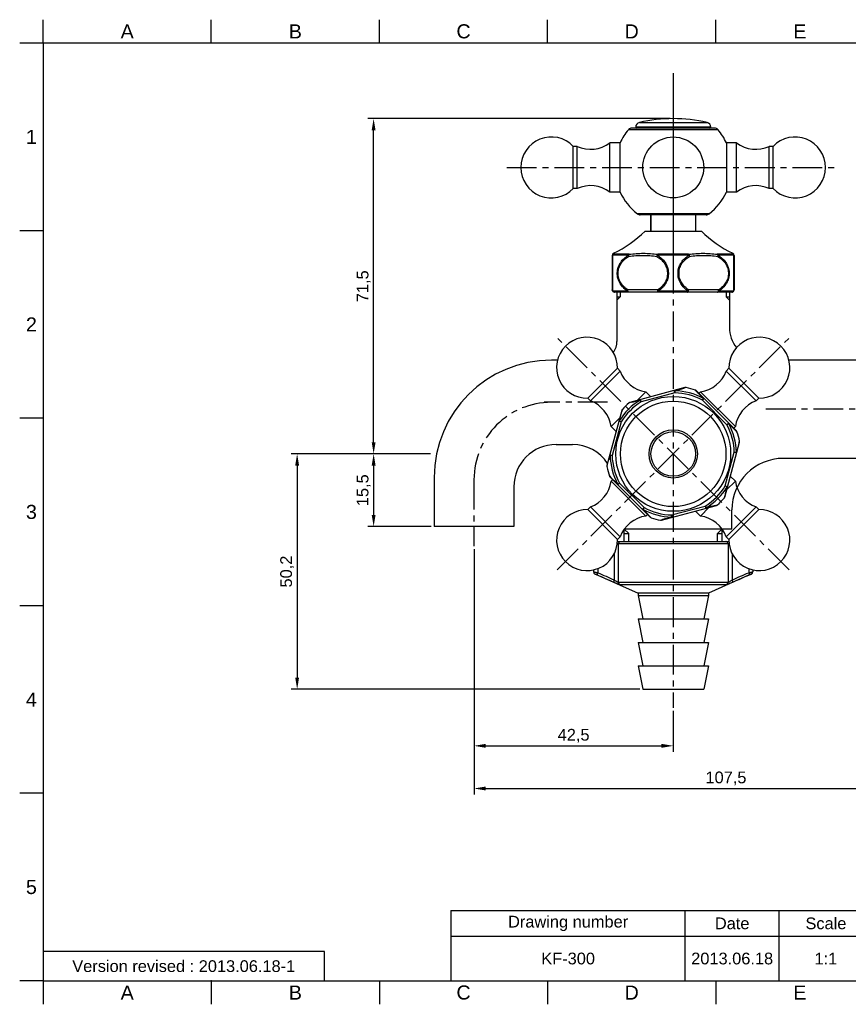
# Model space of a CAD drawing. Header units: millimetres. Extents: x 2448 to 4464, y 361 to 864.
# Tile 1 of 6: x 2448 to 2625, y 564 to 774. Entities that reach past the tile are written whole.
import ezdxf

# ---------------------------------------------------------------- set-up
doc = ezdxf.new("R2010")
doc.units = ezdxf.units.MM
doc.header["$LTSCALE"] = 0.1
doc.linetypes.add('CENTERX2', pattern=[101.6, 63.5, -12.7, 12.7, -12.7])
for name, color, linetype in [('02___PRT_ALL_AXES', 7, 'Continuous'), ('CENTER', 1, 'CENTERX2'), ('DIM', 3, 'Continuous'), ('FORM', 7, 'Continuous'), ('TEXT', 2, 'Continuous')]:
    doc.layers.add(name, color=color, linetype=linetype)
doc.styles.get("Standard").update_dxf_attribs({"font": 'arial_0.ttf'})
doc.dimstyles.new('ISO-25', dxfattribs={"dimtxt": 2.5, "dimasz": 2.5, "dimexe": 1.25, "dimexo": 0.625, "dimtad": 1, "dimtxsty": 'Standard', "dimcen": 2.5, "dimadec": 0, "dimazin": 0, "dimtfac": 1, "dimtmove": 0, "dimatfit": 3, "dimfxl": 1, "dimarcsym": 0})

# ---------------------------------------------------------------- blocks, each defined once
blk = doc.blocks.new('*D105')
at = {"layer": 'Defpoints', "color": 0, "transparency": 16777216}
for p in [(2544.76, 661.23), (2587.26, 626.72), (2587.26, 618.63)]:
    blk.add_point(p, dxfattribs=at)
at = {"layer": 'DIM', "color": 0, "lineweight": -2, "transparency": 16777216}
for p, q in [((2544.76, 660.6), (2544.76, 617.38)), ((2587.26, 626.09), (2587.26, 617.38)), ((2547.26, 618.63), (2584.76, 618.63))]:
    blk.add_line(p, q, dxfattribs=at)
at = {"layer": 'DIM', "color": 0, "transparency": 16777216}
for points in [[(2547.26, 619.05), (2547.26, 618.21), (2544.76, 618.63)], [(2584.76, 619.05), (2584.76, 618.21), (2587.26, 618.63)]]:
    blk.add_solid(points, dxfattribs=at)
at = {"layer": 'DIM', "color": 0, "transparency": 16777216, "insert": (2566.01, 620.76), "char_height": 2.5, "attachment_point": 5}
blk.add_mtext('42,5', dxfattribs=at)
blk = doc.blocks.new('*D106')
at = {"layer": 'Defpoints', "color": 0, "transparency": 16777216}
for p in [(2652.26, 680.94), (2544.76, 660.6), (2652.26, 609.53)]:
    blk.add_point(p, dxfattribs=at)
at = {"layer": 'DIM', "color": 0, "lineweight": -2, "transparency": 16777216}
for p, q in [((2652.26, 680.31), (2652.26, 608.28)), ((2544.76, 659.98), (2544.76, 608.28)), ((2547.26, 609.53), (2649.76, 609.53))]:
    blk.add_line(p, q, dxfattribs=at)
at = {"layer": 'DIM', "color": 0, "transparency": 16777216}
for points in [[(2547.26, 609.95), (2547.26, 609.11), (2544.76, 609.53)], [(2649.76, 609.95), (2649.76, 609.11), (2652.26, 609.53)]]:
    blk.add_solid(points, dxfattribs=at)
at = {"layer": 'DIM', "color": 0, "transparency": 16777216, "insert": (2598.51, 611.66), "char_height": 2.5, "attachment_point": 5}
blk.add_mtext('107,5', dxfattribs=at)

msp = doc.modelspace()

# ---------------------------------------------------------------- linework, layer by layer
at = {"color": 7, "linetype": 'Continuous'}
for p, q in [((2596.82, 750.037), (2577.698, 750.037)), ((2596.056, 750.393), (2578.463, 750.393)), ((2579.259, 750.593), (2579.259, 750.606)), ((2579.259, 750.606), (2595.259, 750.606)), ((2580.037, 751.581), (2594.481, 751.581)), ((2595.259, 750.593), (2595.259, 750.606)), ((2594.913, 732.103), (2579.606, 732.103)), ((2594.3, 731.893), (2580.218, 731.893)), ((2582.509, 728.393), (2582.509, 731.893)), ((2592.009, 731.893), (2592.009, 728.393)), ((2574.259, 723.231), (2574.259, 715.893)), ((2574.337, 723.233), (2574.333, 723.024)), ((2577.687, 723.247), (2574.337, 723.247)), ((2574.337, 723.247), (2574.337, 723.233)), ((2574.54, 723.681), (2574.557, 723.46)), ((2577.85, 723.46), (2574.557, 723.46)), ((2590.61, 723.247), (2583.908, 723.247)), ((2590.553, 723.46), (2583.966, 723.46)), ((2599.961, 723.46), (2596.668, 723.46)), ((2600.181, 723.247), (2596.831, 723.247)), ((2599.961, 723.46), (2599.978, 723.681)), ((2600.182, 723.233), (2600.181, 723.247)), ((2600.185, 723.025), (2600.182, 723.233)), ((2600.259, 723.231), (2600.259, 715.893)), ((2574.332, 715.875), (2574.335, 715.66)), ((2574.335, 715.66), (2577.488, 715.66)), ((2599.759, 715.393), (2574.759, 715.393)), ((2583.959, 715.893), (2577.559, 715.893)), ((2584.106, 715.66), (2590.412, 715.66)), ((2596.959, 715.893), (2590.559, 715.893)), ((2597.03, 715.66), (2600.183, 715.66)), ((2600.183, 715.66), (2600.187, 715.876)), ((2589.767, 695.024), (2578.022, 691.877)), ((2587.593, 693.924), (2580.455, 692.011)), ((2587.593, 693.924), (2587.464, 694.407)), ((2587.605, 694.366), (2587.593, 693.924)), ((2589.984, 695.03), (2589.569, 694.914)), ((2589.991, 695.032), (2589.984, 695.03)), ((2592.109, 694.353), (2591.962, 694.503)), ((2600.751, 685.787), (2592.153, 694.385)), ((2577.844, 691.777), (2577.824, 691.772)), ((2578.308, 691.895), (2577.844, 691.777)), ((2580.455, 692.011), (2580.224, 692.388)), ((2580.455, 692.011), (2580.325, 692.494)), ((2593.485, 692.345), (2593.696, 692.734)), ((2593.485, 692.345), (2593.839, 692.699)), ((2598.711, 687.119), (2593.485, 692.345)), ((2576.276, 690.13), (2573.129, 678.385)), ((2576.349, 690.202), (2576.272, 689.904)), ((2576.381, 690.328), (2576.349, 690.202)), ((2576.141, 687.698), (2574.229, 680.559)), ((2576.141, 687.698), (2575.658, 687.827)), ((2575.764, 687.929), (2576.141, 687.698)), ((2598.711, 687.119), (2599.064, 687.473)), ((2599.1, 687.33), (2598.711, 687.119)), ((2600.864, 685.602), (2600.556, 685.903)), ((2600.869, 685.597), (2600.864, 685.602)), ((2598.243, 671.656), (2601.39, 683.401)), ((2601.341, 683.423), (2601.398, 683.625)), ((2574.229, 680.559), (2573.746, 680.688)), ((2574.229, 680.559), (2573.786, 680.548)), ((2598.377, 674.089), (2600.29, 681.227)), ((2600.29, 681.227), (2600.732, 681.239)), ((2600.29, 681.227), (2600.773, 681.098)), ((2573.177, 678.364), (2573.121, 678.161)), ((2573.649, 676.189), (2573.654, 676.185)), ((2573.654, 676.185), (2573.962, 675.884)), ((2573.768, 676), (2582.366, 667.402)), ((2575.419, 674.456), (2575.807, 674.667)), ((2575.807, 674.667), (2575.454, 674.314)), ((2575.807, 674.667), (2581.033, 669.441)), ((2598.377, 674.089), (2598.86, 673.959)), ((2598.754, 673.858), (2598.377, 674.089)), ((2584.751, 666.763), (2596.496, 669.91)), ((2596.21, 669.891), (2596.675, 670.01)), ((2596.675, 670.01), (2596.694, 670.015)), ((2598.137, 671.458), (2598.17, 671.584)), ((2598.17, 671.584), (2598.246, 671.882)), ((2581.033, 669.441), (2580.68, 669.088)), ((2581.033, 669.441), (2580.822, 669.053)), ((2586.914, 667.42), (2586.925, 667.863)), ((2586.925, 667.863), (2594.064, 669.776)), ((2586.925, 667.863), (2587.054, 667.38)), ((2594.064, 669.776), (2594.295, 669.398)), ((2594.064, 669.776), (2594.193, 669.293)), ((2582.409, 667.433), (2582.556, 667.283)), ((2584.528, 666.755), (2584.534, 666.757)), ((2584.534, 666.757), (2584.949, 666.873)), ((2599.195, 661.693), (2575.323, 661.693)), ((2575.367, 662.193), (2599.152, 662.193)), ((2575.569, 653.518), (2575.569, 661.693)), ((2598.949, 661.693), (2598.949, 653.518)), ((2574.693, 659.612), (2574.693, 654.007)), ((2599.825, 659.612), (2599.825, 654.007)), ((2570.259, 656.158), (2570.259, 655.745)), ((2570.556, 655.283), (2570.556, 655.288)), ((2570.556, 655.283), (2579.759, 651.193)), ((2571.16, 656.424), (2571.16, 655.557)), ((2603.962, 655.283), (2594.759, 651.193)), ((2603.358, 656.424), (2603.358, 655.557)), ((2603.962, 655.288), (2603.962, 655.283)), ((2604.259, 656.158), (2604.259, 655.745)), ((2575.569, 653.518), (2598.949, 653.518)), ((2575.858, 653.061), (2598.66, 653.061)), ((2579.759, 651.193), (2579.759, 650.693)), ((2594.759, 651.193), (2579.759, 651.193)), ((2594.759, 651.193), (2594.759, 650.693))]:
    msp.add_line(p, q, dxfattribs=at)
for p, q in [((2575.259, 715.393), (2575.259, 704.893)), ((2575.259, 714.393), (2575.947, 714.393)), ((2575.947, 714.393), (2575.259, 713.706)), ((2575.947, 715.393), (2575.947, 714.393)), ((2598.572, 715.393), (2598.572, 714.393)), ((2598.572, 714.393), (2599.259, 714.393)), ((2598.572, 714.393), (2599.259, 713.706)), ((2599.259, 715.393), (2599.259, 707.893)), ((2562.578, 700.893), (2561.259, 700.893)), ((2633.002, 700.893), (2611.94, 700.893)), ((2562.259, 682.893), (2565.759, 682.893)), ((2633.002, 679.938), (2610.759, 679.938)), ((2536.259, 675.893), (2536.259, 665.393)), ((2553.259, 673.893), (2553.259, 665.393)), ((2599.759, 664.893), (2599.759, 668.938)), ((2553.259, 665.393), (2536.259, 665.393)), ((2576.782, 662.193), (2576.782, 664.795)), ((2576.782, 663.893), (2577.782, 663.893)), ((2577.782, 663.893), (2576.823, 664.852)), ((2576.853, 664.893), (2597.737, 664.893)), ((2577.782, 662.193), (2577.782, 663.893)), ((2596.737, 663.893), (2597.737, 664.893)), ((2596.737, 663.893), (2597.737, 663.893)), ((2596.737, 662.193), (2596.737, 663.893)), ((2597.737, 664.893), (2599.759, 664.893)), ((2597.737, 662.193), (2597.737, 664.893)), ((2576.782, 662.193), (2597.737, 662.193)), ((2539.843, 583.501), (2539.843, 568.501))]:
    msp.add_line(p, q)
for radius in [12.25, 11.25, 5.15, 4.75]:
    msp.add_circle((2587.259, 680.893), radius, dxfattribs=at)
for centre, radius, start, end in [((2587.259, 719.893), 32.5, 77.16041, 102.83959), ((2587.259, 741.986), 12.5, 139.89893, 155.16541), ((2578.463, 749.393), 1, 90, 139.89893), ((2580.259, 750.606), 1, 102.83959, 180), ((2594.259, 750.606), 1, 0, 77.16041), ((2596.056, 749.393), 1, 40.10107, 90), ((2587.259, 741.986), 12.5, 24.83459, 40.10107), ((2587.259, 741.986), 12.5, 204.83459, 232.2458), ((2587.259, 741.986), 12.5, 307.7542, 335.16541), ((2580.218, 732.893), 1, 232.2458, 270), ((2594.3, 732.893), 1, 270, 307.7542), ((2563.158, 747.057), 26, 295.96296, 314.12364), ((2611.361, 747.057), 26, 225.87636, 244.03704), ((2574.759, 723.231), 0.5, 115.96296, 180), ((2574.666, 723.006), 0.407, 168.04377, 179.96803), ((2599.759, 723.231), 0.5, 0, 64.03704), ((2599.852, 723.006), 0.407, 0.03195, 11.95392), ((2574.759, 715.893), 0.5, 180, 270), ((2599.759, 715.893), 0.5, 270, 0), ((2587.259, 680.893), 13.035, 61.46889, 88.53111), ((2366.454, 1491.672), 827.408, 285.502528, 285.643759), ((2587.259, 680.893), 13.477, 61.46889, 88.53111), ((2589.896, 694.541), 0.5, 79.06467, 105), ((2591.799, 694.031), 0.5, 45, 70.93439), ((3143.688, 1233.279), 771.155, 224.33523, 224.503704), ((2587.259, 680.893), 13.477, 121.46889, 148.53111), ((2587.259, 680.893), 13.035, 121.46889, 148.53111), ((2578.152, 691.394), 0.5, 105, 130.93439), ((2394.592, 1409.896), 741.132, 284.352471, 284.505372), ((1774.702, 895.06), 827.408, 345.502528, 345.643759), ((2576.759, 690.001), 0.5, 139.06467, 165), ((2587.259, 680.893), 13.035, 1.46889, 28.53111), ((2587.259, 680.893), 13.477, 1.46889, 28.53111), ((3179.012, 1277.505), 827.408, 225.502528, 225.643759), ((2600.397, 685.433), 0.5, 19.06467, 45), ((3343.853, 475.205), 771.155, 164.33523, 164.503704), ((2600.907, 683.53), 0.5, 345, 10.93439), ((1830.665, 886.582), 771.155, 344.33523, 344.503704), ((2587.259, 680.893), 13.477, 181.46889, 208.53111), ((2587.259, 680.893), 13.035, 181.46889, 208.53111), ((2573.612, 678.256), 0.5, 165, 190.93439), ((2574.121, 676.353), 0.5, 199.06467, 225), ((1995.506, 84.281), 827.408, 45.502528, 45.643759), ((2587.259, 680.893), 13.035, 301.46889, 328.53111), ((2587.259, 680.893), 13.477, 301.46889, 328.53111), ((3399.817, 466.726), 827.408, 165.502528, 165.643759), ((2596.367, 670.393), 0.5, 285, 310.93439), ((2597.76, 671.786), 0.5, 319.06467, 345), ((2030.83, 128.508), 771.155, 44.33523, 44.503704), ((2587.259, 680.893), 13.477, 241.46889, 268.53111), ((2587.259, 680.893), 13.035, 241.46889, 268.53111), ((2779.927, -48.11), 741.132, 104.352471, 104.505372), ((2582.719, 667.756), 0.5, 225, 250.93439), ((2584.622, 667.246), 0.5, 259.06467, 285), ((2808.064, -129.886), 827.408, 105.502528, 105.643759), ((2570.759, 655.745), 0.5, 179.99281, 246.0679), ((2570.759, 655.74), 0.5, 180, 246.03751), ((3040.7, 1721.069), 1164.381, 246.218363, 246.408205), ((2133.822, 1721.061), 1164.372, 293.591794, 293.781638), ((2603.759, 655.745), 0.5, 293.9321, 0.00719), ((2603.759, 655.74), 0.5, 293.96249, 0), ((3027.999, 1692.263), 1133.379, 246.220916, 246.415991), ((2146.522, 1692.259), 1133.375, 293.584009, 293.779085)]:
    msp.add_arc(centre, radius, start, end, dxfattribs=at)
for centre, radius, start, end in [((2606.259, 707.893), 7, 180, 218.19598), ((2571.259, 704.893), 4, 324.00226, 0), ((2561.259, 675.893), 25, 90, 180), ((2562.259, 673.893), 9, 90, 180), ((2565.759, 673.893), 9, 33.56719, 90), ((2610.759, 668.938), 11, 90, 180)]:
    msp.add_arc(centre, radius, start, end)
for points, knots in [([(2574.557, 723.46), (2574.47, 723.422), (2574.316, 723.294), (2574.259, 723.101), (2574.259, 723.007)], [0, 0, 0, 0, 0.5009639, 1, 1, 1, 1]), ([(2574.337, 723.247), (2574.328, 723.235), (2574.298, 723.187), (2574.277, 723.132), (2574.268, 723.091)], [0, 0, 0, 0, 0.2534723, 1, 1, 1, 1]), ([(2574.333, 723.024), (2574.316, 721.85), (2574.304, 719.467), (2574.315, 717.084), (2574.332, 715.875)], [0, 0, 0, 0, 0.4928884, 1, 1, 1, 1]), ([(2574.557, 723.46), (2574.51, 723.438), (2574.424, 723.378), (2574.361, 723.293), (2574.337, 723.247)], [0, 0, 0, 0, 0.497096, 1, 1, 1, 1]), ([(2577.488, 715.66), (2577.178, 715.858), (2576.587, 716.326), (2575.876, 717.231), (2575.412, 718.323), (2575.273, 719.523), (2575.486, 720.71), (2576.011, 721.767), (2576.763, 722.627), (2577.371, 723.064), (2577.687, 723.247)], [0, 0, 0, 0, 0.1197546, 0.2433443, 0.3710122, 0.5013487, 0.6313458, 0.7582256, 0.8809522, 1, 1, 1, 1]), ([(2577.559, 715.893), (2577.265, 716.076), (2576.703, 716.51), (2576.022, 717.355), (2575.573, 718.382), (2575.439, 719.518), (2575.646, 720.64), (2576.153, 721.632), (2576.873, 722.433), (2577.45, 722.838), (2577.75, 723.007)], [0, 0, 0, 0, 0.1195207, 0.2429593, 0.3707351, 0.5014324, 0.6317478, 0.7586596, 0.8811891, 1, 1, 1, 1]), ([(2577.687, 723.247), (2577.696, 723.27), (2577.734, 723.351), (2577.795, 723.424), (2577.85, 723.46)], [0, 0, 0, 0, 0.2705795, 1, 1, 1, 1]), ([(2577.687, 723.247), (2577.689, 723.228), (2577.699, 723.146), (2577.725, 723.066), (2577.75, 723.007)], [0, 0, 0, 0, 0.2256013, 1, 1, 1, 1]), ([(2577.85, 723.46), (2577.828, 723.439), (2577.79, 723.38), (2577.743, 723.227), (2577.741, 723.096), (2577.75, 723.007)], [0, 0, 0, 0, 0.1939827, 0.4312255, 1, 1, 1, 1]), ([(2577.75, 723.007), (2578.249, 723.078), (2579.25, 723.191), (2580.759, 723.251), (2582.269, 723.191), (2583.27, 723.078), (2583.768, 723.007)], [0, 0, 0, 0, 0.2501756, 0.5000056, 0.7498316, 1, 1, 1, 1]), ([(2577.85, 723.46), (2578.355, 723.531), (2579.37, 723.642), (2580.901, 723.701), (2582.437, 723.642), (2583.457, 723.53), (2583.966, 723.46)], [0, 0, 0, 0, 0.2491668, 0.4986576, 0.7488509, 1, 1, 1, 1]), ([(2583.966, 723.46), (2583.939, 723.439), (2583.889, 723.381), (2583.81, 723.232), (2583.778, 723.099), (2583.768, 723.007)], [0, 0, 0, 0, 0.2033776, 0.4458484, 1, 1, 1, 1]), ([(2583.908, 723.247), (2583.894, 723.229), (2583.84, 723.153), (2583.795, 723.071), (2583.768, 723.007)], [0, 0, 0, 0, 0.2467683, 1, 1, 1, 1]), ([(2583.768, 723.007), (2584.068, 722.838), (2584.645, 722.433), (2585.365, 721.632), (2585.872, 720.64), (2586.08, 719.519), (2585.945, 718.383), (2585.497, 717.355), (2584.816, 716.51), (2584.253, 716.076), (2583.959, 715.893)], [0, 0, 0, 0, 0.1188055, 0.2413152, 0.3681903, 0.4984894, 0.6291958, 0.757005, 0.8804675, 1, 1, 1, 1]), ([(2583.966, 723.46), (2583.951, 723.433), (2583.927, 723.362), (2583.914, 723.289), (2583.908, 723.247)], [0, 0, 0, 0, 0.4254024, 1, 1, 1, 1]), ([(2583.908, 723.247), (2584.222, 723.064), (2584.824, 722.626), (2585.567, 721.766), (2586.085, 720.709), (2586.295, 719.524), (2586.158, 718.324), (2585.701, 717.232), (2584.998, 716.327), (2584.413, 715.858), (2584.106, 715.66)], [0, 0, 0, 0, 0.118642, 0.2411438, 0.3681068, 0.4984793, 0.6292475, 0.7571363, 0.880608, 1, 1, 1, 1]), ([(2590.412, 715.66), (2590.105, 715.858), (2589.52, 716.327), (2588.818, 717.232), (2588.36, 718.324), (2588.223, 719.523), (2588.433, 720.709), (2588.951, 721.766), (2589.694, 722.626), (2590.296, 723.064), (2590.61, 723.247)], [0, 0, 0, 0, 0.11938, 0.242828, 0.3706847, 0.5014439, 0.6318323, 0.7588308, 0.8813524, 1, 1, 1, 1]), ([(2590.559, 715.893), (2590.265, 716.076), (2589.703, 716.51), (2589.022, 717.355), (2588.573, 718.382), (2588.439, 719.518), (2588.646, 720.64), (2589.153, 721.632), (2589.873, 722.433), (2590.45, 722.838), (2590.75, 723.007)], [0, 0, 0, 0, 0.1195207, 0.2429593, 0.3707351, 0.5014324, 0.6317478, 0.7586596, 0.8811891, 1, 1, 1, 1]), ([(2590.553, 723.46), (2591.062, 723.53), (2592.081, 723.642), (2593.617, 723.701), (2595.149, 723.642), (2596.163, 723.531), (2596.668, 723.46)], [0, 0, 0, 0, 0.2511555, 0.5013556, 0.7508442, 1, 1, 1, 1]), ([(2590.61, 723.247), (2590.604, 723.289), (2590.591, 723.362), (2590.568, 723.433), (2590.553, 723.46)], [0, 0, 0, 0, 0.5745976, 1, 1, 1, 1]), ([(2590.553, 723.46), (2590.579, 723.439), (2590.629, 723.381), (2590.708, 723.232), (2590.74, 723.099), (2590.75, 723.007)], [0, 0, 0, 0, 0.2033786, 0.445849, 1, 1, 1, 1]), ([(2590.61, 723.247), (2590.624, 723.229), (2590.678, 723.153), (2590.723, 723.071), (2590.75, 723.007)], [0, 0, 0, 0, 0.2467684, 1, 1, 1, 1]), ([(2590.75, 723.007), (2591.249, 723.078), (2592.25, 723.191), (2593.759, 723.251), (2595.269, 723.191), (2596.27, 723.078), (2596.768, 723.007)], [0, 0, 0, 0, 0.2501752, 0.5000084, 0.7498361, 1, 1, 1, 1]), ([(2596.668, 723.46), (2596.685, 723.449), (2596.756, 723.392), (2596.806, 723.312), (2596.831, 723.247)], [0, 0, 0, 0, 0.2319796, 1, 1, 1, 1]), ([(2596.668, 723.46), (2596.69, 723.439), (2596.728, 723.38), (2596.775, 723.227), (2596.778, 723.096), (2596.768, 723.007)], [0, 0, 0, 0, 0.1939826, 0.4312255, 1, 1, 1, 1]), ([(2596.831, 723.247), (2596.829, 723.228), (2596.819, 723.146), (2596.793, 723.066), (2596.768, 723.007)], [0, 0, 0, 0, 0.2256011, 1, 1, 1, 1]), ([(2596.768, 723.007), (2597.068, 722.838), (2597.645, 722.433), (2598.365, 721.632), (2598.872, 720.64), (2599.08, 719.519), (2598.945, 718.383), (2598.497, 717.355), (2597.816, 716.51), (2597.253, 716.076), (2596.959, 715.893)], [0, 0, 0, 0, 0.1188055, 0.2413152, 0.3681903, 0.4984894, 0.6291958, 0.757005, 0.8804675, 1, 1, 1, 1]), ([(2596.831, 723.247), (2597.147, 723.064), (2597.755, 722.627), (2598.507, 721.767), (2599.032, 720.71), (2599.245, 719.524), (2599.107, 718.323), (2598.642, 717.231), (2597.931, 716.326), (2597.34, 715.858), (2597.03, 715.66)], [0, 0, 0, 0, 0.1190422, 0.241749, 0.3685935, 0.4985748, 0.6289201, 0.7566201, 0.8802333, 1, 1, 1, 1]), ([(2600.181, 723.247), (2600.157, 723.293), (2600.094, 723.378), (2600.008, 723.438), (2599.961, 723.46)], [0, 0, 0, 0, 0.502904, 1, 1, 1, 1]), ([(2599.961, 723.46), (2600.048, 723.422), (2600.202, 723.294), (2600.259, 723.101), (2600.259, 723.007)], [0, 0, 0, 0, 0.5009638, 1, 1, 1, 1]), ([(2600.181, 723.247), (2600.19, 723.235), (2600.22, 723.187), (2600.241, 723.132), (2600.25, 723.091)], [0, 0, 0, 0, 0.2534728, 1, 1, 1, 1]), ([(2600.187, 715.876), (2600.204, 717.085), (2600.215, 719.467), (2600.202, 721.85), (2600.185, 723.025)], [0, 0, 0, 0, 0.5071123, 1, 1, 1, 1]), ([(2574.335, 715.66), (2574.311, 715.694), (2574.272, 715.769), (2574.259, 715.852), (2574.259, 715.893)], [0, 0, 0, 0, 0.5052451, 1, 1, 1, 1]), ([(2574.335, 715.66), (2574.374, 715.582), (2574.496, 715.444), (2574.673, 715.393), (2574.759, 715.393)], [0, 0, 0, 0, 0.5048679, 1, 1, 1, 1]), ([(2577.488, 715.66), (2577.49, 715.678), (2577.504, 715.759), (2577.532, 715.836), (2577.559, 715.893)], [0, 0, 0, 0, 0.2249367, 1, 1, 1, 1]), ([(2577.809, 715.393), (2577.776, 715.393), (2577.707, 715.407), (2577.615, 715.463), (2577.539, 715.55), (2577.503, 715.622), (2577.488, 715.66)], [0, 0, 0, 0, 0.2236963, 0.4609625, 0.7196077, 1, 1, 1, 1]), ([(2577.809, 715.393), (2577.792, 715.393), (2577.757, 715.401), (2577.709, 715.431), (2577.666, 715.479), (2577.614, 715.567), (2577.57, 715.708), (2577.559, 715.829), (2577.559, 715.893)], [0, 0, 0, 0, 0.0822479, 0.1731506, 0.2779063, 0.3984905, 0.6816386, 1, 1, 1, 1]), ([(2584.209, 715.393), (2584.193, 715.393), (2584.158, 715.401), (2584.11, 715.431), (2584.067, 715.479), (2584.014, 715.567), (2583.971, 715.708), (2583.959, 715.829), (2583.959, 715.893)], [0, 0, 0, 0, 0.0822469, 0.1731468, 0.2778989, 0.3984771, 0.681617, 1, 1, 1, 1]), ([(2584.106, 715.66), (2584.091, 715.678), (2584.036, 715.751), (2583.989, 715.831), (2583.959, 715.893)], [0, 0, 0, 0, 0.2477837, 1, 1, 1, 1]), ([(2584.106, 715.66), (2584.11, 715.623), (2584.121, 715.557), (2584.141, 715.482), (2584.161, 715.436), (2584.178, 715.409), (2584.197, 715.393), (2584.209, 715.393)], [0, 0, 0, 0, 0.3748576, 0.6724551, 0.7869563, 0.8779455, 1, 1, 1, 1]), ([(2590.309, 715.393), (2590.325, 715.393), (2590.361, 715.401), (2590.409, 715.431), (2590.452, 715.479), (2590.504, 715.567), (2590.548, 715.708), (2590.559, 715.829), (2590.559, 715.893)], [0, 0, 0, 0, 0.0822479, 0.1731506, 0.2779063, 0.3984905, 0.6816386, 1, 1, 1, 1]), ([(2590.309, 715.393), (2590.321, 715.393), (2590.34, 715.409), (2590.357, 715.436), (2590.377, 715.482), (2590.397, 715.557), (2590.408, 715.623), (2590.412, 715.66)], [0, 0, 0, 0, 0.1220546, 0.213044, 0.3275457, 0.6251429, 1, 1, 1, 1]), ([(2590.412, 715.66), (2590.427, 715.678), (2590.483, 715.751), (2590.53, 715.831), (2590.559, 715.893)], [0, 0, 0, 0, 0.2477838, 1, 1, 1, 1]), ([(2596.709, 715.393), (2596.726, 715.393), (2596.761, 715.401), (2596.809, 715.431), (2596.852, 715.479), (2596.904, 715.567), (2596.948, 715.708), (2596.959, 715.829), (2596.959, 715.893)], [0, 0, 0, 0, 0.0822469, 0.1731468, 0.2778989, 0.3984771, 0.681617, 1, 1, 1, 1]), ([(2597.03, 715.66), (2597.015, 715.622), (2596.979, 715.55), (2596.903, 715.463), (2596.811, 715.407), (2596.742, 715.393), (2596.709, 715.393)], [0, 0, 0, 0, 0.2803927, 0.5390382, 0.7763038, 1, 1, 1, 1]), ([(2597.03, 715.66), (2597.028, 715.678), (2597.014, 715.759), (2596.986, 715.836), (2596.959, 715.893)], [0, 0, 0, 0, 0.2249371, 1, 1, 1, 1]), ([(2599.759, 715.393), (2599.845, 715.393), (2600.022, 715.444), (2600.144, 715.582), (2600.183, 715.66)], [0, 0, 0, 0, 0.4951328, 1, 1, 1, 1]), ([(2600.183, 715.66), (2600.208, 715.694), (2600.246, 715.769), (2600.259, 715.852), (2600.259, 715.893)], [0, 0, 0, 0, 0.5052443, 1, 1, 1, 1]), ([(2587.605, 694.366), (2587.583, 694.383), (2587.539, 694.409), (2587.486, 694.413), (2587.464, 694.407)], [0, 0, 0, 0, 0.5481561, 1, 1, 1, 1]), ([(2580.224, 692.388), (2580.234, 692.414), (2580.259, 692.459), (2580.303, 692.488), (2580.325, 692.494)], [0, 0, 0, 0, 0.5481583, 1, 1, 1, 1]), ([(2593.696, 692.734), (2593.724, 692.737), (2593.775, 692.738), (2593.823, 692.715), (2593.839, 692.699)], [0, 0, 0, 0, 0.5481583, 1, 1, 1, 1]), ([(2575.764, 687.929), (2575.739, 687.918), (2575.694, 687.893), (2575.664, 687.849), (2575.658, 687.827)], [0, 0, 0, 0, 0.5481561, 1, 1, 1, 1]), ([(2599.1, 687.33), (2599.103, 687.358), (2599.104, 687.409), (2599.081, 687.457), (2599.064, 687.473)], [0, 0, 0, 0, 0.5481561, 1, 1, 1, 1]), ([(2573.786, 680.548), (2573.77, 680.569), (2573.743, 680.614), (2573.74, 680.667), (2573.746, 680.688)], [0, 0, 0, 0, 0.5481583, 1, 1, 1, 1]), ([(2600.732, 681.239), (2600.749, 681.217), (2600.775, 681.173), (2600.778, 681.12), (2600.773, 681.098)], [0, 0, 0, 0, 0.5481583, 1, 1, 1, 1]), ([(2575.419, 674.456), (2575.415, 674.429), (2575.414, 674.377), (2575.438, 674.33), (2575.454, 674.314)], [0, 0, 0, 0, 0.5481561, 1, 1, 1, 1]), ([(2598.754, 673.858), (2598.78, 673.868), (2598.825, 673.893), (2598.854, 673.937), (2598.86, 673.959)], [0, 0, 0, 0, 0.5481561, 1, 1, 1, 1]), ([(2580.822, 669.053), (2580.795, 669.049), (2580.743, 669.048), (2580.696, 669.072), (2580.68, 669.088)], [0, 0, 0, 0, 0.5481583, 1, 1, 1, 1]), ([(2594.295, 669.398), (2594.284, 669.373), (2594.259, 669.328), (2594.215, 669.298), (2594.193, 669.293)], [0, 0, 0, 0, 0.5481583, 1, 1, 1, 1]), ([(2586.914, 667.42), (2586.935, 667.404), (2586.979, 667.377), (2587.032, 667.374), (2587.054, 667.38)], [0, 0, 0, 0, 0.5481561, 1, 1, 1, 1]), ([(2575.361, 662.189), (2575.364, 662.189), (2575.369, 662.191), (2575.372, 662.191), (2575.376, 662.193), (2575.374, 662.193), (2575.374, 662.193)], [0, 0, 0, 0, 0.5239088, 0.8216107, 0.9049431, 1, 1, 1, 1]), ([(2575.569, 661.693), (2575.569, 661.758), (2575.594, 661.889), (2575.702, 662.055), (2575.864, 662.167), (2575.993, 662.193), (2576.056, 662.193)], [0, 0, 0, 0, 0.2530443, 0.5042706, 0.7529971, 1, 1, 1, 1]), ([(2598.949, 661.693), (2598.949, 661.758), (2598.924, 661.889), (2598.816, 662.055), (2598.654, 662.167), (2598.526, 662.193), (2598.462, 662.193)], [0, 0, 0, 0, 0.2530443, 0.5042706, 0.7529971, 1, 1, 1, 1]), ([(2599.145, 662.193), (2599.144, 662.193), (2599.143, 662.193), (2599.146, 662.191), (2599.149, 662.191), (2599.154, 662.19), (2599.157, 662.189)], [0, 0, 0, 0, 0.0951281, 0.1794869, 0.4728613, 1, 1, 1, 1]), ([(2570.259, 655.745), (2570.259, 655.745), (2570.261, 655.745), (2570.264, 655.745), (2570.27, 655.744), (2570.277, 655.743), (2570.287, 655.741), (2570.304, 655.738), (2570.33, 655.733), (2570.368, 655.725), (2570.413, 655.716), (2570.465, 655.706), (2570.524, 655.693), (2570.589, 655.68), (2570.686, 655.659), (2570.817, 655.631), (2570.985, 655.595), (2571.101, 655.57), (2571.16, 655.557)], [0, 0, 0, 0, 0.0011883, 0.0047321, 0.010651, 0.0189338, 0.0295656, 0.0425304, 0.0753194, 0.1169418, 0.1670154, 0.2250597, 0.2904995, 0.362745, 0.441126, 0.6134658, 0.8018979, 1, 1, 1, 1]), ([(2570.556, 655.288), (2570.556, 655.288), (2570.557, 655.288), (2570.559, 655.288), (2570.562, 655.287), (2570.568, 655.285), (2570.578, 655.281), (2570.593, 655.275), (2570.613, 655.268), (2570.636, 655.258), (2570.663, 655.247), (2570.705, 655.23), (2570.763, 655.205), (2570.839, 655.173), (2570.922, 655.137), (2570.978, 655.112), (2571.007, 655.1)], [0, 0, 0, 0, 0.0012239, 0.0048096, 0.0108676, 0.0193937, 0.0437811, 0.0776931, 0.1206333, 0.1720751, 0.2313864, 0.2978586, 0.4493882, 0.6207093, 0.8062067, 1, 1, 1, 1]), ([(2571.16, 655.557), (2571.148, 655.528), (2571.124, 655.472), (2571.091, 655.391), (2571.062, 655.315), (2571.038, 655.248), (2571.02, 655.192), (2571.009, 655.148), (2571.004, 655.12), (2571.004, 655.106), (2571.006, 655.101), (2571.007, 655.1)], [0, 0, 0, 0, 0.1912069, 0.375027, 0.5440341, 0.6925384, 0.815554, 0.909133, 0.9702918, 0.9886929, 1, 1, 1, 1]), ([(2603.358, 655.557), (2603.417, 655.57), (2603.533, 655.595), (2603.701, 655.631), (2603.833, 655.659), (2603.93, 655.68), (2603.995, 655.693), (2604.054, 655.706), (2604.106, 655.716), (2604.151, 655.725), (2604.188, 655.733), (2604.215, 655.738), (2604.232, 655.741), (2604.241, 655.743), (2604.249, 655.744), (2604.254, 655.745), (2604.257, 655.745), (2604.259, 655.745), (2604.259, 655.745)], [0, 0, 0, 0, 0.1981292, 0.3866844, 0.5591062, 0.6374875, 0.7097245, 0.7751335, 0.8331147, 0.8831404, 0.9247232, 0.9574814, 0.9704384, 0.9810663, 0.9893478, 0.995267, 0.9988116, 1, 1, 1, 1]), ([(2603.358, 655.557), (2603.37, 655.528), (2603.394, 655.472), (2603.427, 655.391), (2603.456, 655.315), (2603.48, 655.248), (2603.498, 655.192), (2603.509, 655.148), (2603.514, 655.12), (2603.514, 655.106), (2603.512, 655.101), (2603.511, 655.1)], [0, 0, 0, 0, 0.1912068, 0.3750269, 0.5440339, 0.692538, 0.8155536, 0.9091326, 0.9702915, 0.9886927, 1, 1, 1, 1]), ([(2603.511, 655.1), (2603.54, 655.112), (2603.597, 655.137), (2603.679, 655.173), (2603.755, 655.205), (2603.814, 655.23), (2603.856, 655.247), (2603.882, 655.258), (2603.905, 655.268), (2603.925, 655.275), (2603.94, 655.281), (2603.951, 655.285), (2603.956, 655.287), (2603.96, 655.288), (2603.961, 655.288), (2603.962, 655.288), (2603.962, 655.288)], [0, 0, 0, 0, 0.1938199, 0.3794329, 0.5508362, 0.7023709, 0.7688119, 0.8280626, 0.8794553, 0.9223539, 0.9562319, 0.9806068, 0.9891318, 0.9951902, 0.9987765, 1, 1, 1, 1]), ([(2574.693, 654.007), (2574.67, 653.952), (2574.636, 653.871), (2574.597, 653.767), (2574.573, 653.701), (2574.555, 653.644), (2574.544, 653.6), (2574.538, 653.572), (2574.538, 653.557), (2574.54, 653.551), (2574.541, 653.55)], [0, 0, 0, 0, 0.3711811, 0.5389075, 0.6868171, 0.8100653, 0.9047822, 0.9679798, 0.9876235, 1, 1, 1, 1]), ([(2574.541, 653.55), (2574.686, 653.486), (2574.899, 653.395), (2575.176, 653.281), (2575.362, 653.208), (2575.526, 653.148), (2575.664, 653.102), (2575.761, 653.075), (2575.823, 653.064), (2575.847, 653.061), (2575.858, 653.061)], [0, 0, 0, 0, 0.3376247, 0.4939995, 0.6370325, 0.7627348, 0.8672063, 0.9470567, 0.9769685, 1, 1, 1, 1]), ([(2574.693, 654.007), (2574.786, 653.946), (2574.922, 653.858), (2575.101, 653.747), (2575.225, 653.674), (2575.336, 653.611), (2575.432, 653.563), (2575.5, 653.533), (2575.544, 653.521), (2575.561, 653.518), (2575.569, 653.518)], [0, 0, 0, 0, 0.3288485, 0.4838086, 0.6278591, 0.7565715, 0.8647802, 0.947173, 0.9773773, 1, 1, 1, 1]), ([(2575.569, 653.518), (2575.569, 653.47), (2575.583, 653.374), (2575.642, 653.242), (2575.735, 653.133), (2575.815, 653.081), (2575.858, 653.061)], [0, 0, 0, 0, 0.2518991, 0.5030976, 0.7526063, 1, 1, 1, 1]), ([(2598.66, 653.061), (2598.671, 653.061), (2598.696, 653.064), (2598.757, 653.075), (2598.854, 653.102), (2598.992, 653.148), (2599.157, 653.208), (2599.342, 653.282), (2599.619, 653.395), (2599.832, 653.486), (2599.977, 653.55)], [0, 0, 0, 0, 0.023029, 0.0529384, 0.1328271, 0.2373651, 0.3631227, 0.5061648, 0.6624891, 1, 1, 1, 1]), ([(2598.949, 653.518), (2598.949, 653.47), (2598.936, 653.374), (2598.877, 653.242), (2598.783, 653.133), (2598.703, 653.081), (2598.66, 653.061)], [0, 0, 0, 0, 0.251899, 0.5030974, 0.7526062, 1, 1, 1, 1]), ([(2598.949, 653.518), (2598.957, 653.518), (2598.975, 653.521), (2599.018, 653.533), (2599.087, 653.563), (2599.182, 653.611), (2599.294, 653.674), (2599.417, 653.747), (2599.596, 653.858), (2599.732, 653.946), (2599.825, 654.007)], [0, 0, 0, 0, 0.0226183, 0.0528191, 0.1352598, 0.2435358, 0.3723059, 0.516349, 0.671251, 1, 1, 1, 1]), ([(2599.825, 654.007), (2599.849, 653.952), (2599.882, 653.871), (2599.921, 653.767), (2599.945, 653.701), (2599.963, 653.644), (2599.974, 653.6), (2599.98, 653.572), (2599.98, 653.557), (2599.978, 653.551), (2599.977, 653.55)], [0, 0, 0, 0, 0.3711811, 0.5389075, 0.6868171, 0.8100653, 0.9047822, 0.9679798, 0.9876236, 1, 1, 1, 1])]:
    msp.add_open_spline(points, degree=3, knots=knots, dxfattribs=at)
at = {"layer": '02___PRT_ALL_AXES', "color": 7, "linetype": 'Continuous'}
for p, q in [((2579.259, 750.606), (2579.259, 750.593)), ((2595.259, 750.593), (2579.259, 750.593)), ((2595.259, 750.606), (2595.259, 750.593)), ((2565.95, 737.486), (2565.95, 746.486)), ((2566.759, 746.486), (2565.95, 746.486)), ((2566.759, 737.486), (2566.759, 746.486)), ((2573.759, 736.736), (2573.759, 747.236)), ((2575.915, 747.236), (2573.759, 747.236)), ((2575.915, 736.736), (2575.915, 747.236)), ((2598.603, 747.236), (2598.603, 736.736)), ((2600.759, 747.236), (2598.603, 747.236)), ((2600.759, 736.736), (2600.759, 747.236)), ((2608.569, 746.486), (2607.759, 746.486)), ((2607.759, 737.486), (2607.759, 746.486)), ((2608.569, 737.486), (2608.569, 746.486)), ((2566.759, 737.486), (2565.95, 737.486)), ((2608.569, 737.486), (2607.759, 737.486)), ((2575.915, 736.736), (2573.759, 736.736)), ((2600.759, 736.736), (2598.603, 736.736)), ((2582.509, 731.893), (2582.509, 728.393)), ((2592.009, 731.893), (2592.009, 728.393)), ((2581.259, 728.393), (2593.259, 728.393)), ((2569.009, 692.779), (2575.373, 699.143)), ((2569.581, 692.207), (2575.945, 698.571)), ((2575.373, 699.143), (2575.945, 698.571)), ((2599.145, 699.143), (2598.573, 698.571)), ((2604.937, 692.207), (2598.573, 698.571)), ((2605.509, 692.779), (2599.145, 699.143)), ((2579.564, 692.29), (2581.425, 694.151)), ((2581.425, 694.151), (2582.5, 693.077)), ((2593.093, 694.151), (2592.739, 693.798)), ((2600.517, 686.727), (2593.093, 694.151)), ((2569.009, 692.779), (2569.581, 692.207)), ((2605.509, 692.779), (2604.937, 692.207)), ((2575.862, 688.588), (2574.001, 686.727)), ((2574.001, 686.727), (2575.076, 685.652)), ((2600.517, 686.727), (2600.164, 686.373)), ((2574.354, 675.413), (2574.001, 675.06)), ((2581.425, 667.635), (2574.001, 675.06)), ((2598.656, 673.198), (2600.517, 675.06)), ((2599.443, 676.134), (2600.517, 675.06)), ((2569.581, 669.579), (2569.009, 669.007)), ((2575.373, 662.643), (2569.009, 669.007)), ((2575.945, 663.216), (2569.581, 669.579)), ((2581.779, 667.989), (2581.425, 667.635)), ((2592.018, 668.71), (2593.093, 667.635)), ((2594.954, 669.497), (2593.093, 667.635)), ((2598.573, 663.216), (2604.937, 669.579)), ((2599.145, 662.643), (2605.509, 669.007)), ((2604.937, 669.579), (2605.509, 669.007)), ((2575.945, 663.216), (2575.373, 662.643)), ((2598.573, 663.216), (2599.145, 662.643)), ((2579.759, 651.193), (2579.759, 650.693)), ((2594.759, 651.193), (2594.759, 650.693)), ((2579.759, 650.693), (2580.759, 645.693)), ((2579.759, 650.693), (2594.759, 650.693)), ((2594.759, 650.693), (2593.759, 645.693)), ((2579.759, 645.693), (2580.759, 640.693)), ((2579.759, 645.693), (2594.759, 645.693)), ((2594.759, 645.693), (2593.759, 640.693)), ((2579.759, 640.693), (2580.759, 635.693)), ((2579.759, 640.693), (2594.759, 640.693)), ((2594.759, 640.693), (2593.759, 635.693)), ((2579.759, 635.693), (2594.759, 635.693)), ((2579.759, 635.693), (2580.759, 630.693)), ((2594.759, 635.693), (2593.759, 630.693)), ((2580.759, 630.693), (2593.759, 630.693))]:
    msp.add_line(p, q, dxfattribs=at)
msp.add_circle((2587.259, 741.986), 6.5, dxfattribs=at)
for centre, radius, start, end in [((2587.259, 741.986), 12.5, 139.89893, 155.16541), ((2579.459, 750.593), 0.2, 180, 270), ((2595.059, 750.593), 0.2, 270, 0), ((2561.259, 741.986), 6.5, 43.81306, 316.18694), ((2613.259, 741.986), 6.5, 223.81306, 136.18694), ((2569.626, 752.766), 6.904, 245.46102, 306.76998), ((2604.892, 752.766), 6.904, 233.23002, 294.53898), ((2569.626, 731.205), 6.904, 53.23002, 114.53898), ((2604.892, 731.205), 6.904, 65.46102, 126.76998), ((2587.259, 741.986), 12.5, 204.83459, 232.2458), ((2563.158, 747.057), 26, 295.96296, 314.12364), ((2611.361, 747.057), 26, 225.87636, 244.03704), ((2568.874, 699.278), 6.5, 358.81306, 271.18694), ((2605.644, 699.278), 6.5, 268.81306, 181.18694), ((2582.414, 700.984), 6.904, 200.46102, 261.76998), ((2592.104, 700.984), 6.904, 278.23002, 339.53898), ((2587.259, 680.893), 14.4, 70.86354, 79.11721), ((2567.168, 685.739), 6.904, 8.23002, 69.53898), ((2587.259, 680.893), 14.4, 130.86354, 139.11721), ((2607.35, 685.739), 6.904, 110.46102, 171.76998), ((2587.259, 680.893), 14.4, 10.86354, 19.11721), ((2587.259, 680.893), 14.4, 190.86354, 199.11721), ((2567.168, 676.048), 6.904, 290.46102, 351.76998), ((2607.35, 676.048), 6.904, 188.23002, 249.53898), ((2587.259, 680.893), 14.4, 310.86354, 319.11721), ((2568.874, 662.508), 6.5, 88.81306, 1.18694), ((2605.644, 662.508), 6.5, 178.81306, 91.18694), ((2582.414, 660.802), 6.904, 98.23002, 159.53898), ((2587.259, 680.893), 14.4, 250.86354, 259.11721), ((2592.104, 660.802), 6.904, 20.46102, 81.76998)]:
    msp.add_arc(centre, radius, start, end, dxfattribs=at)
at = {"layer": 'CENTER'}
for p, q in [((2587.259, 762.078), (2587.259, 626.716)), ((2587.259, 757.17), (2587.259, 715.393)), ((2551.759, 741.986), (2622.759, 741.986)), ((2562.51, 656.144), (2612.008, 705.642)), ((2612.008, 656.144), (2562.51, 705.642)), ((2573.239, 691.893), (2559.759, 691.893)), ((2654.03, 690.416), (2606.279, 690.416)), ((2544.759, 675.393), (2544.759, 661.226))]:
    msp.add_line(p, q, dxfattribs=at)
msp.add_arc((2561.259, 675.393), 16.5, 90, 180, dxfattribs=at)
at = {"layer": 'DIM'}
for p, q in [((2586.634, 752.393), (2522.096, 752.393)), ((2523.346, 683.393), (2523.346, 749.893)), ((2535.478, 680.893), (2505.781, 680.893)), ((2532.124, 680.893), (2522.096, 680.893)), ((2532.94, 680.893), (2522.096, 680.893)), ((2507.031, 678.393), (2507.031, 633.193)), ((2523.346, 678.393), (2523.346, 667.893)), ((2535.634, 665.393), (2522.096, 665.393)), ((2580.134, 630.693), (2505.781, 630.693))]:
    msp.add_line(p, q, dxfattribs=at)
for points in [[(2522.93, 749.893), (2523.763, 749.893), (2523.346, 752.393)], [(2522.93, 683.393), (2523.763, 683.393), (2523.346, 680.893)], [(2506.614, 678.393), (2507.447, 678.393), (2507.031, 680.893)], [(2522.93, 678.393), (2523.763, 678.393), (2523.346, 680.893)], [(2522.93, 667.893), (2523.763, 667.893), (2523.346, 665.393)], [(2506.614, 633.193), (2507.447, 633.193), (2507.031, 630.693)]]:
    msp.add_solid(points, dxfattribs=at)
at = {"layer": 'FORM'}
for p, q in [((2452.837, 768.501), (2452.837, 773.501)), ((2488.712, 768.501), (2488.712, 773.501)), ((2524.587, 768.501), (2524.587, 773.501)), ((2560.462, 768.501), (2560.462, 773.501)), ((2596.337, 768.501), (2596.337, 773.501)), ((2452.837, 768.501), (2447.837, 768.501)), ((2739.837, 768.501), (2452.837, 768.501)), ((2452.837, 768.501), (2452.837, 568.501)), ((2452.837, 728.501), (2447.837, 728.501)), ((2452.837, 688.501), (2447.837, 688.501)), ((2452.837, 648.501), (2447.837, 648.501)), ((2452.837, 608.501), (2447.837, 608.501)), ((2539.843, 583.501), (2739.837, 583.501)), ((2589.837, 568.501), (2589.837, 583.501)), ((2589.837, 568.501), (2589.837, 583.501)), ((2609.837, 568.501), (2609.837, 583.501)), ((2539.843, 578.001), (2679.837, 578.001)), ((2452.837, 568.501), (2447.837, 568.501)), ((2452.837, 568.501), (2739.837, 568.501)), ((2452.837, 568.501), (2452.837, 563.501)), ((2452.837, 568.501), (2477.837, 568.501)), ((2488.712, 568.501), (2488.712, 563.501)), ((2524.587, 568.501), (2524.587, 563.501)), ((2560.462, 568.501), (2560.462, 563.501)), ((2596.337, 568.501), (2596.337, 563.501))]:
    msp.add_line(p, q, dxfattribs=at)
msp.add_lwpolyline([(2452.837, 568.501), (2512.837, 568.501), (2512.837, 574.751), (2452.837, 574.751)], close=True, dxfattribs=at)
for p in [(2452.837, 728.501), (2452.837, 688.501), (2452.837, 648.501), (2452.837, 608.501), (2488.712, 568.501)]:
    msp.add_point(p, dxfattribs=at)

# ---------------------------------------------------------------- texts
at = {"layer": 'DIM', "char_height": 2.5, "attachment_point": 5, "rotation": 90}
for s, insert in [('71,5', (2521.219, 716.643)), ('15,5', (2521.219, 673.143)), ('50,2', (2504.903, 655.793))]:
    msp.add_mtext(s, dxfattribs=dict(at, insert=insert))
at = {"layer": 'FORM', "char_height": 3, "attachment_point": 5}
for s, width, insert in [('A', 5, (2470.775, 771.001)), ('B', 5, (2506.65, 771.001)), ('C', 5, (2542.525, 771.001)), ('D', 5, (2578.4, 771.001)), ('E', 5, (2614.275, 771.001)), ('1', 40, (2450.337, 748.501)), ('2', 40, (2450.337, 708.501)), ('3', 40, (2450.337, 668.501)), ('4', 40, (2450.337, 628.501)), ('5', 40, (2450.337, 588.501)), ('A', 5, (2470.775, 566.001)), ('B', 5, (2506.65, 566.001)), ('C', 5, (2542.525, 566.001)), ('D', 5, (2578.4, 566.001)), ('E', 5, (2614.275, 566.001))]:
    msp.add_mtext_dynamic_manual_height_columns(s, width=width, gutter_width=12.5, heights=[0], dxfattribs=dict(at, insert=insert))
at = {"layer": 'TEXT', "char_height": 2.5, "attachment_point": 5}
for s, width, insert in [('Drawing number', 50, (2564.837, 580.751)), ('Date', 20, (2599.837, 580.751)), ('Scale', 20, (2619.837, 580.751)), ('2013.06.18', 20, (2599.837, 573.251)), ('1:1', 20, (2619.837, 573.251)), ('Version revised : 2013.06.18-1', 60, (2482.837, 571.626))]:
    msp.add_mtext_dynamic_manual_height_columns(s, width=width, gutter_width=12.5, heights=[0], dxfattribs=dict(at, insert=insert))
at = {"layer": 'TEXT', "linetype": 'CENTERX2', "insert": (2564.84, 573.251), "char_height": 2.5, "attachment_point": 5}
msp.add_mtext_dynamic_manual_height_columns('KF-300', width=49.99386, gutter_width=12.5, heights=[0], dxfattribs=at)

# ---------------------------------------------------------------- dimensions: what is measured, and where the dimension line sits
at = {"layer": 'DIM'}
for base, p1, p2, picture, middle in [((2652.259, 609.53), (2544.759, 660.601), (2652.259, 680.938), '*D106', (2598.509, 611.658)), ((2587.259, 618.63), (2544.759, 661.226), (2587.259, 626.716), '*D105', (2566.009, 620.758))]:
    dim = msp.add_linear_dim(base=base, p1=p1, p2=p2, dimstyle='ISO-25', dxfattribs=at)
    dim.commit()
    dim.dimension.update_dxf_attribs({"geometry": picture, "text_midpoint": middle})

doc.saveas('drawing.dxf')
